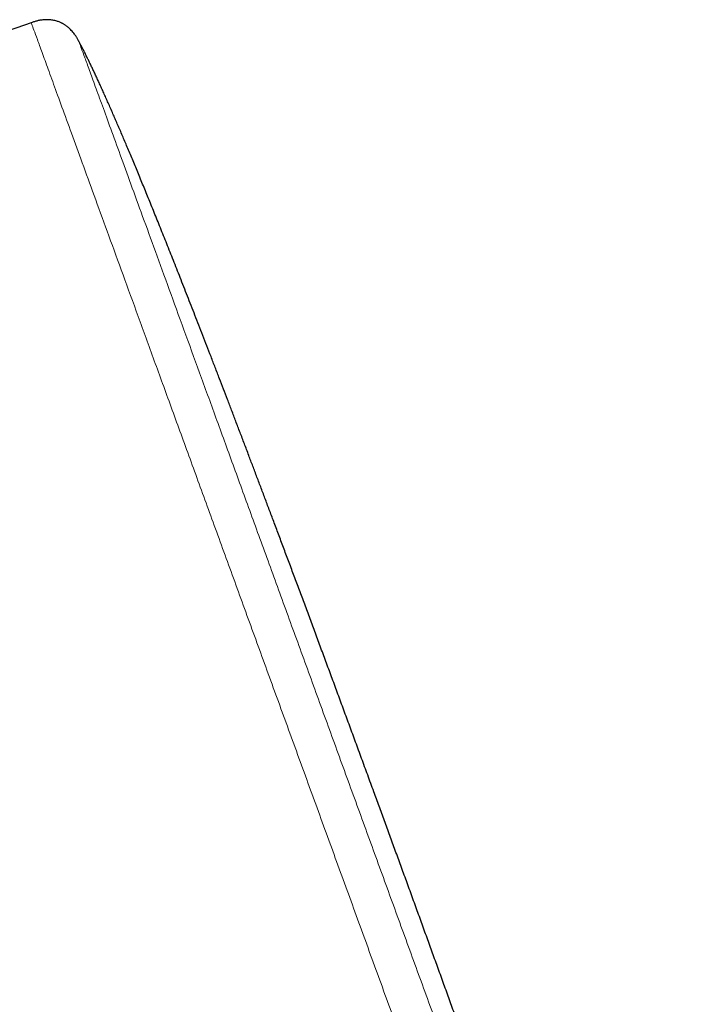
# Model space of a CAD drawing. Header units: millimetres. Extents: x 8 to 436, y 12 to 763.
# Tile 149 of 256: x 52 to 86, y 713 to 763. Entities that reach past the tile are written whole.
import ezdxf

# ---------------------------------------------------------------- set-up
doc = ezdxf.new("R2010")
doc.units = ezdxf.units.MM

msp = doc.modelspace()

# ---------------------------------------------------------------- linework, layer by layer
at = {"color": 7, "linetype": 'Continuous', "lineweight": 30}
msp.add_arc((506.095, -561.704), 1400, 108.902221, 109.918032, dxfattribs=at)
for points, knots in [([(54.971, 761.849), (54.947, 761.894), (54.901, 761.98), (54.827, 762.103), (54.75, 762.216), (54.67, 762.319), (54.588, 762.41), (54.51, 762.488), (54.438, 762.552), (54.373, 762.605), (54.311, 762.65), (54.253, 762.689), (54.2, 762.722), (54.149, 762.751), (54.095, 762.78), (54.034, 762.809), (53.964, 762.838), (53.886, 762.866), (53.799, 762.892), (53.702, 762.915), (53.596, 762.934), (53.487, 762.946), (53.376, 762.951), (53.264, 762.95), (53.149, 762.942), (53.018, 762.925), (52.874, 762.895), (52.716, 762.851), (52.612, 762.816), (52.56, 762.798)], [0, 0, 0, 0, 0.052437, 0.102142, 0.149606, 0.194808, 0.237489, 0.277326, 0.308988, 0.338207, 0.364888, 0.388976, 0.410444, 0.429688, 0.450578, 0.474084, 0.500226, 0.529062, 0.560672, 0.595119, 0.632405, 0.672437, 0.709546, 0.748349, 0.788532, 0.829735, 0.885659, 0.942283, 1, 1, 1, 1]), ([(71.516, 719.422), (71.422, 719.681), (71.235, 720.194), (70.956, 720.96), (70.68, 721.716), (70.407, 722.463), (70.138, 723.201), (69.855, 723.972), (69.561, 724.776), (69.255, 725.61), (68.953, 726.432), (68.653, 727.247), (68.356, 728.055), (68.061, 728.856), (67.77, 729.645), (67.483, 730.421), (67.2, 731.184), (66.922, 731.935), (66.648, 732.674), (66.377, 733.402), (66.111, 734.117), (65.849, 734.82), (65.591, 735.512), (65.336, 736.191), (65.086, 736.86), (64.846, 737.499), (64.617, 738.11), (64.397, 738.692), (64.181, 739.266), (63.968, 739.83), (63.758, 740.385), (63.546, 740.947), (63.33, 741.515), (63.112, 742.089), (62.897, 742.653), (62.686, 743.207), (62.478, 743.75), (62.274, 744.282), (62.067, 744.822), (61.857, 745.367), (61.644, 745.919), (61.436, 746.458), (61.232, 746.985), (61.031, 747.501), (60.835, 748.006), (60.642, 748.499), (60.453, 748.981), (60.269, 749.451), (60.089, 749.909), (59.913, 750.352), (59.743, 750.783), (59.576, 751.204), (59.41, 751.618), (59.247, 752.027), (59.086, 752.43), (58.928, 752.822), (58.774, 753.204), (58.623, 753.576), (58.476, 753.938), (58.332, 754.291), (58.189, 754.639), (58.047, 754.983), (57.907, 755.322), (57.771, 755.652), (57.637, 755.971), (57.508, 756.281), (57.381, 756.581), (57.258, 756.872), (57.138, 757.153), (57.022, 757.426), (56.909, 757.69), (56.798, 757.945), (56.685, 758.206), (56.569, 758.47), (56.451, 758.739), (56.336, 758.996), (56.225, 759.245), (56.117, 759.483), (56.013, 759.713), (55.912, 759.932), (55.815, 760.141), (55.722, 760.339), (55.633, 760.527), (55.548, 760.705), (55.467, 760.873), (55.384, 761.043), (55.299, 761.213), (55.214, 761.382), (55.133, 761.541), (55.056, 761.689), (55.002, 761.791), (54.974, 761.843), (54.971, 761.849)], [0, 0, 0, 0, 0.018106, 0.035994, 0.053666, 0.071123, 0.088367, 0.105399, 0.125201, 0.144712, 0.163936, 0.182873, 0.201904, 0.220641, 0.239088, 0.257245, 0.275117, 0.292705, 0.310011, 0.327038, 0.343788, 0.360264, 0.376467, 0.392401, 0.408067, 0.423469, 0.437356, 0.451024, 0.464475, 0.47771, 0.490733, 0.503543, 0.517279, 0.530767, 0.544011, 0.557011, 0.569772, 0.582294, 0.594581, 0.607827, 0.620794, 0.633485, 0.645903, 0.658051, 0.669933, 0.681552, 0.69291, 0.704011, 0.714858, 0.725267, 0.735437, 0.745371, 0.755071, 0.76483, 0.774348, 0.783627, 0.792672, 0.801485, 0.810071, 0.818431, 0.826569, 0.83486, 0.842916, 0.850739, 0.858334, 0.865704, 0.872853, 0.879784, 0.886502, 0.89301, 0.899312, 0.905412, 0.911313, 0.918018, 0.924459, 0.930641, 0.936571, 0.942356, 0.947892, 0.953186, 0.958244, 0.963073, 0.967599, 0.971916, 0.976031, 0.979949, 0.984366, 0.988523, 0.992432, 0.996101, 0.999543, 1, 1, 1, 1]), ([(86.114, 676.285), (86.113, 676.288), (86.103, 676.336), (86.082, 676.433), (86.05, 676.58), (86.015, 676.734), (85.977, 676.897), (85.936, 677.066), (85.894, 677.24), (85.849, 677.42), (85.801, 677.608), (85.75, 677.806), (85.695, 678.013), (85.637, 678.23), (85.576, 678.456), (85.51, 678.693), (85.441, 678.941), (85.369, 679.198), (85.293, 679.464), (85.213, 679.739), (85.129, 680.026), (85.046, 680.308), (84.964, 680.585), (84.883, 680.855), (84.798, 681.135), (84.711, 681.423), (84.62, 681.721), (84.527, 682.021), (84.433, 682.324), (84.338, 682.63), (84.239, 682.945), (84.137, 683.269), (84.032, 683.601), (83.923, 683.942), (83.811, 684.292), (83.696, 684.652), (83.577, 685.021), (83.455, 685.397), (83.33, 685.781), (83.203, 686.171), (83.071, 686.572), (82.94, 686.971), (82.809, 687.368), (82.678, 687.764), (82.543, 688.168), (82.406, 688.581), (82.266, 689), (82.123, 689.426), (81.978, 689.857), (81.829, 690.297), (81.677, 690.749), (81.519, 691.214), (81.357, 691.69), (81.191, 692.177), (81.022, 692.672), (80.849, 693.178), (80.672, 693.693), (80.492, 694.218), (80.307, 694.753), (80.119, 695.299), (79.926, 695.854), (79.73, 696.42), (79.53, 696.996), (79.325, 697.582), (79.123, 698.162), (78.923, 698.736), (78.724, 699.301), (78.523, 699.876), (78.317, 700.46), (78.108, 701.054), (77.889, 701.675), (77.66, 702.325), (77.419, 703.005), (77.174, 703.696), (76.925, 704.398), (76.671, 705.112), (76.413, 705.838), (76.157, 706.555), (75.905, 707.262), (75.656, 707.959), (75.403, 708.666), (75.145, 709.383), (74.884, 710.11), (74.619, 710.848), (74.35, 711.596), (74.077, 712.355), (73.799, 713.125), (73.517, 713.905), (73.231, 714.696), (72.947, 715.482), (72.664, 716.263), (72.382, 717.039), (72.097, 717.825), (71.808, 718.62), (71.614, 719.154), (71.516, 719.422)], [0, 0, 0, 0, 0.000175, 0.003269, 0.006548, 0.010022, 0.013697, 0.017582, 0.021444, 0.025505, 0.029773, 0.034253, 0.038951, 0.043876, 0.049032, 0.054427, 0.060067, 0.065958, 0.071994, 0.078286, 0.084839, 0.091658, 0.097659, 0.10386, 0.110265, 0.116878, 0.123703, 0.130744, 0.137582, 0.144619, 0.151857, 0.159299, 0.166949, 0.174809, 0.182883, 0.191173, 0.199684, 0.208418, 0.217216, 0.226235, 0.235478, 0.244948, 0.2539, 0.26305, 0.272401, 0.281955, 0.291715, 0.301503, 0.311494, 0.32169, 0.332093, 0.342924, 0.353976, 0.365251, 0.376752, 0.388479, 0.400437, 0.412627, 0.425051, 0.437713, 0.450614, 0.463757, 0.477143, 0.490776, 0.504658, 0.517604, 0.530762, 0.544136, 0.557725, 0.571533, 0.585561, 0.601117, 0.61694, 0.633032, 0.649394, 0.666031, 0.682943, 0.700133, 0.716137, 0.732379, 0.74886, 0.765583, 0.782548, 0.799758, 0.817215, 0.83492, 0.852876, 0.871084, 0.889545, 0.908262, 0.926146, 0.94426, 0.962606, 0.981186, 1, 1, 1, 1])]:
    msp.add_open_spline(points, degree=3, knots=knots, dxfattribs=at)
at = {"color": 252, "linetype": 'Continuous', "lineweight": 0}
for points, knots in [([(52.56, 762.798), (52.566, 762.779), (52.58, 762.743), (52.687, 762.447), (52.859, 761.976), (53.099, 761.316), (53.406, 760.472), (53.779, 759.448), (54.216, 758.248), (54.715, 756.878), (55.273, 755.342), (55.89, 753.649), (56.561, 751.805), (57.284, 749.818), (58.056, 747.696), (58.874, 745.448), (59.734, 743.085), (60.633, 740.617), (61.566, 738.053), (62.53, 735.405), (63.52, 732.684), (64.533, 729.902), (65.563, 727.071), (66.607, 724.203), (67.66, 721.309), (68.718, 718.404), (69.775, 715.498), (70.828, 712.605), (71.872, 709.737), (72.903, 706.906), (73.915, 704.124), (74.906, 701.403), (75.869, 698.755), (76.803, 696.191), (77.701, 693.722), (78.561, 691.359), (79.379, 689.112), (80.132, 687.043), (80.821, 685.15), (81.448, 683.428), (82.027, 681.837), (82.561, 680.37), (82.874, 679.511), (83.03, 679.081)], [0, 0, 0, 0, 0.024615, 0.04923, 0.073844, 0.098459, 0.123074, 0.147689, 0.172303, 0.196918, 0.221533, 0.246148, 0.270763, 0.295377, 0.319992, 0.344607, 0.369222, 0.393836, 0.418451, 0.443066, 0.467681, 0.492296, 0.51691, 0.541525, 0.56614, 0.590755, 0.615369, 0.639984, 0.664599, 0.689214, 0.713829, 0.738443, 0.763058, 0.787673, 0.812288, 0.836902, 0.861517, 0.886132, 0.908906, 0.931679, 0.954453, 0.977226, 1, 1, 1, 1]), ([(70.542, 719.068), (70.203, 720.001), (69.523, 721.868), (68.508, 724.655), (67.502, 727.42), (66.509, 730.148), (65.533, 732.829), (64.579, 735.451), (63.65, 738.003), (62.752, 740.473), (61.886, 742.851), (61.057, 745.129), (60.268, 747.295), (59.524, 749.341), (58.827, 751.255), (58.181, 753.031), (57.587, 754.662), (57.048, 756.142), (56.567, 757.464), (56.146, 758.621), (55.787, 759.607), (55.492, 760.419), (55.26, 761.055), (55.095, 761.509), (54.99, 761.796), (54.977, 761.832), (54.971, 761.849)], [0, 0, 0, 0, 0.041663, 0.08333, 0.125, 0.16667, 0.208337, 0.25, 0.291663, 0.33333, 0.375, 0.41667, 0.458337, 0.5, 0.541663, 0.58333, 0.625, 0.66667, 0.708337, 0.75, 0.791663, 0.83333, 0.875, 0.91667, 0.958337, 1, 1, 1, 1]), ([(29.15, 754.549), (29.15, 754.549), (29.141, 754.573), (29.171, 754.491), (29.242, 754.295), (29.371, 753.941), (29.549, 753.453), (29.777, 752.827), (30.053, 752.067), (30.379, 751.173), (30.751, 750.15), (31.169, 749), (31.633, 747.728), (32.139, 746.336), (32.687, 744.83), (33.276, 743.214), (33.902, 741.493), (34.565, 739.672), (35.261, 737.759), (35.99, 735.757), (36.748, 733.674), (37.533, 731.517), (38.343, 729.291), (39.175, 727.005), (40.027, 724.665), (40.896, 722.278), (41.778, 719.852), (42.673, 717.396), (43.575, 714.915), (44.484, 712.419), (45.395, 709.915), (46.307, 707.411), (47.215, 704.915), (48.118, 702.435), (49.012, 699.978), (49.895, 697.552), (50.764, 695.166), (51.615, 692.825), (52.448, 690.539), (53.258, 688.313), (54.043, 686.156), (54.801, 684.073), (55.53, 682.072), (56.226, 680.158), (56.906, 678.29), (57.564, 676.483), (58.193, 674.753), (58.775, 673.154), (59.312, 671.679), (59.626, 670.815), (59.784, 670.384)], [0, 0, 0, 0, 0, 0.0211, 0.0422, 0.063301, 0.084401, 0.105501, 0.126601, 0.147701, 0.168801, 0.189901, 0.211001, 0.232101, 0.253201, 0.274301, 0.295401, 0.316501, 0.337601, 0.358702, 0.379802, 0.400902, 0.422002, 0.443102, 0.464202, 0.485302, 0.506402, 0.527502, 0.548602, 0.569702, 0.590802, 0.611902, 0.633002, 0.654103, 0.675203, 0.696303, 0.717403, 0.738503, 0.759603, 0.780703, 0.801803, 0.822903, 0.844003, 0.865103, 0.886203, 0.908963, 0.931722, 0.954481, 0.977241, 1, 1, 1, 1]), ([(84.411, 680.964), (84.258, 681.385), (83.951, 682.228), (83.424, 683.675), (82.851, 685.25), (82.228, 686.961), (81.55, 688.824), (80.816, 690.84), (80.028, 693.007), (79.199, 695.284), (78.333, 697.663), (77.434, 700.133), (76.505, 702.684), (75.551, 705.306), (74.575, 707.988), (73.582, 710.716), (72.576, 713.48), (71.561, 716.268), (70.882, 718.135), (70.542, 719.068)], [0, 0, 0, 0, 0.057052, 0.114107, 0.171161, 0.228212, 0.285257, 0.344814, 0.404376, 0.463943, 0.523509, 0.583072, 0.642629, 0.702186, 0.761748, 0.821314, 0.880881, 0.940443, 1, 1, 1, 1])]:
    msp.add_open_spline(points, degree=3, knots=knots, dxfattribs=at)

doc.saveas('drawing.dxf')
